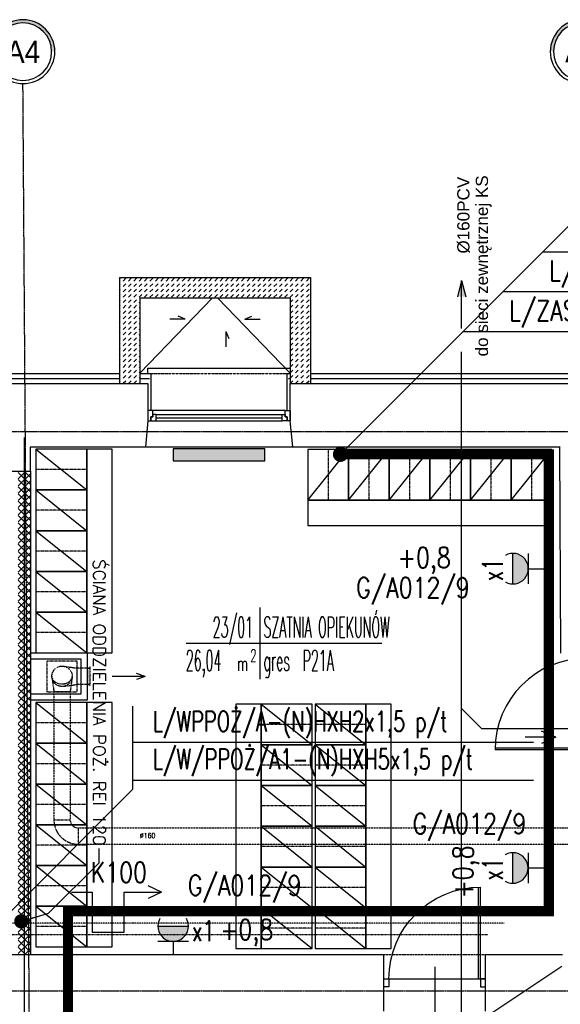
# Model space of a CAD drawing. Header units: inches. Extents: x -145354 to -97635, y 38777 to 78670.
# Tile 52 of 231: x -139729 to -139197, y 43678 to 44646. Entities that reach past the tile are written whole.
import ezdxf
from ezdxf.enums import TextEntityAlignment as Align

# ---------------------------------------------------------------- set-up
doc = ezdxf.new("R2010")
doc.units = ezdxf.units.IN
doc.header["$MEASUREMENT"] = 0
for name, pattern in [('CENTER', [2, 1.25, -0.25, 0.25, -0.25]), ('DASHDOT', [1, 0.5, -0.25, 0, -0.25]), ('DASHED', [0.75, 0.5, -0.25]), ('DASHED2', [0.375, 0.25, -0.125]), ('DIVIDE', [31.75, 12.7, -6.35, 0, -6.35, 0, -6.35])]:
    doc.linetypes.add(name, pattern=pattern)
doc.layers.get('0').update_dxf_attribs({"color": 101})
for name, color, linetype in [('beton_hatch', 145, 'Continuous'), ('Cieniutko', 8, 'Continuous'), ('Drz---drzwi', 5, 'Continuous'), ('E-OPIS_POM', 6, 'Continuous'), ('E35', 6, 'Continuous'), ('E50', 3, 'Continuous'), ('E50_kor', 3, 'Continuous'), ('E90_kor', 6, 'Continuous'), ('Ins-kan', 54, 'Continuous'), ('Ins-ppoz-opis', 240, 'Continuous'), ('Ins-went', 141, 'Continuous'), ('Ins-went-opis', 141, 'Continuous'), ('Mkd-odpływy', 7, 'Continuous'), ('Mks-podposadzkowa', 230, 'Continuous'), ('Mw-cr-rury', 160, 'DIVIDE'), ('Mw-wc-rury', 160, 'DASHDOT'), ('Okn---okna', 5, 'Continuous'), ('Os-osie glowne', 8, 'CENTER'), ('Os-osie-opis', 8, 'Continuous'), ('Sc-cegla pelna', 32, 'Continuous'), ('Sc-gk', 120, 'Continuous'), ('Sc-izolacja term-obrys', 132, 'Continuous'), ('Sc-izolacja term-styropian', 151, 'STYROPIAN-KA'), ('Sc-nad', 5, 'DASHED2'), ('Sc-nadproza kon', 5, 'DASHED2'), ('studzienki_widok', 52, 'Continuous'), ('W-otwor-strop', 126, 'Continuous'), ('Wyp-grzejniki', 56, 'Continuous'), ('Wyp-meble', 155, 'Continuous')]:
    doc.layers.add(name, color=color, linetype=linetype)
doc.layers.add('ha_sc_proj', color=251, linetype='Continuous', lineweight=13)
doc.styles.add('dwg_opis duży', font='ARIAL.TTF', dxfattribs={"width": 0.9})
doc.styles.add('KA wymiar', font='romans.shx', dxfattribs={"width": 0.6})
doc.styles.add('ROMANS', font='romans', dxfattribs={"width": 0.85})
doc.styles.add('TYTUL2', font='ARIAL.TTF')
doc.linetypes.add('BATTING', pattern='A,0.0001,-0.1,[134,ltypeshp.shx,S=0.1,R=0,X=-0.1,Y=0],-0.2,[134,ltypeshp.shx,S=0.1,R=180,X=0.1,Y=0],-0.1', length=0.4001)
doc.linetypes.add('STYROPIAN-KA', pattern='A,0.0001,-0.1,[135,ltypeshp.shx,S=0.1,R=0,X=-0.1,Y=0],0,[135,ltypeshp.shx,S=0.1,R=180,X=0.1,Y=0],-0.1', length=0.2001)
doc.linetypes.add('ZIGZAG', pattern='A,0.00254,-5.08,[131,ltypeshp.shx,S=5.08,R=0,X=-5.08,Y=0],-10.16,[131,ltypeshp.shx,S=5.08,R=180,X=5.08,Y=0],-5.08', length=20.32254)
doc.dimstyles.new('KA wymiar', dxfattribs={"dimscale": 50, "dimtxt": 0.23, "dimasz": 0.14, "dimexe": 0, "dimexo": 0, "dimgap": 0.08, "dimtad": 1, "dimdec": 1, "dimrnd": 0.5, "dimzin": 9, "dimdsep": 46, "dimtxsty": 'KA wymiar', "dimblk1": 'UKOS', "dimblk2": 'UKOS', "dimsah": 1, "dimcen": 0.2, "dimse1": 1, "dimse2": 1, "dimclrd": 256, "dimclre": 256, "dimclrt": 2, "dimadec": 3, "dimazin": 0, "dimtfac": 1, "dimtdec": 1, "dimtix": 1, "dimtmove": 2, "dimatfit": 3, "dimldrblk": 'DOT', "dimfxl": 0, "dimtolj": 1, "dimtzin": 9, "dimarcsym": 0})

# ---------------------------------------------------------------- blocks, each defined once
blk = doc.blocks.new('pow')
for p, q in [((0, 0.5229102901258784), (0, -0.5229102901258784)), ((-1.075294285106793, 0), (1.779711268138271, -1.13686837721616e-13))]:
    blk.add_line(p, q)
at = {"style": 'KA wymiar', "width": 0.6}
for s, height, p in [('2', 0.18, (-0.139230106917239, -0.269806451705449)), ('m', 0.21, (-0.3331997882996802, -0.4009838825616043))]:
    blk.add_text(s, height=height, dxfattribs=at).set_placement(p)
at = {"style": 'KA wymiar'}
for tag, width, p in [('01', 0.7, (-0.1310879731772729, 0.08442380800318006)), ('000.00', 0.6, (-0.3636004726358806, -0.4009838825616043))]:
    blk.add_attdef(tag, text='', height=0.3, dxfattribs=dict(at, width=width)).set_placement(p, align=Align.RIGHT)
blk.add_attdef('POMIESZCZENIE', (0.07092525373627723, 0.08442380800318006), '', height=0.3, dxfattribs=at)
at = {"style": 'KA wymiar', "width": 0.8}
blk.add_attdef('POSADZKA', (0.07092525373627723, -0.4009838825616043), '', height=0.3, dxfattribs=at)
blk = doc.blocks.new('G1')
at = {"layer": 'E35'}
blk.add_hatch(color=256, dxfattribs=at).paths.add_polyline_path([(10, 22.84693220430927), (-10, 22.84693220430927, 1)])
for p, q in [((-10, 22.84693220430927), (10, 22.84693220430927)), ((10.00000000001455, 12.84693220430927), (-9.999999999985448, 12.84693220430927))]:
    blk.add_line(p, q, dxfattribs=at)
blk.add_arc((0, 22.84693220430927), 10, 149.9999999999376, 30.00000000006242, dxfattribs=at)
at = {"layer": 'E50'}
blk.add_line((7.275957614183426e-12, 12.84693220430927), (0, 0), dxfattribs=at)
blk = doc.blocks.new('_kdfjgkfh')
at = {"linetype": 'Continuous'}
for p, q in [((40.00000000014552, 0), (0, 0)), ((0, 0), (0, -50)), ((0, -50), (40.00000000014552, 0)), ((40.00000000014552, -50), (40.00000000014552, 0)), ((0, -50), (40.00000000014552, -50))]:
    blk.add_line(p, q, dxfattribs=at)
at = {"linetype": 'DASHED', "ltscale": 0.2}
blk.add_line((20.00000000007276, 0), (20.00000000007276, -50), dxfattribs=at)
blk = doc.blocks.new('_0630_DRZWI_90')
at = {"ltscale": 7}
for p, q in [((5, 8), (5, 98)), ((6.799999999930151, 8), (6.799999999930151, 97.98199819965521))]:
    blk.add_line(p, q, dxfattribs=at)
at = {"ltscale": 25}
for p, q in [((50, 19.69999999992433), (50, -28.89999999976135)), ((5, 8), (0, 8)), ((0, 8), (5, 8)), ((0, 0), (0, 8)), ((5, 0), (0, 0)), ((5, 0), (0, 0)), ((95, 8), (5, 8)), ((5, 8), (5, 0)), ((95, 8), (95, 0)), ((100, 8), (95, 8)), ((95, 0), (100, 0)), ((95, 0), (100, 0)), ((100, 0), (100, 8))]:
    blk.add_line(p, q, dxfattribs=at)
at = {"ltscale": 7}
blk.add_arc((5, 8), 90, 0, 90, dxfattribs=at)
blk = doc.blocks.new('ramiak140')
at = {"layer": 'Okn---okna'}
for p, q in [((-10.00000000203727, 135.0000000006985), (-10.00000000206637, 4.999999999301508)), ((-6.000000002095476, 7.999999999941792), (-6.000000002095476, 132.0000000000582)), ((-3.000000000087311, 7.999999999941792), (-3.000000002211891, 132.0000000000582)), ((-2.008164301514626e-09, 7.999999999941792), (-2.037268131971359e-09, 132.0000000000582))]:
    blk.add_line(p, q, dxfattribs=at)
for points in [[(-10.00000000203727, 135.0000000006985), (-10.00000000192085, 140), (-1.920852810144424e-09, 140), (-2.037268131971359e-09, 137.0000000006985), (-4.000000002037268, 137.0000000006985), (-4.000000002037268, 135.0000000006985)], [(-6.000000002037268, 132.0000000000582), (-6.000000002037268, 135.0000000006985), (-4.000000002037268, 135.0000000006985), (-4.000000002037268, 137.0000000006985), (-2.037268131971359e-09, 137.0000000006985), (-2.037268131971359e-09, 135.0000000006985), (-2.037268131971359e-09, 132.0000000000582)], [(-10.00000000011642, 4.999999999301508), (-10, 0), (0, 0), (-5.820766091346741e-11, 2.999999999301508), (-4.000000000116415, 2.999999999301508), (-4.000000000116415, 4.999999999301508)], [(-6.000000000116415, 7.999999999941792), (-6.000000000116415, 4.999999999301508), (-4.000000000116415, 4.999999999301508), (-4.000000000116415, 2.999999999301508), (-5.820766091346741e-11, 2.999999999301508), (-1.164153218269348e-10, 4.999999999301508), (-5.820766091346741e-11, 7.999999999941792)]]:
    blk.add_lwpolyline(points, close=True, dxfattribs=at)
blk = doc.blocks.new('UKOS')
at = {"color": 1}
blk.add_line((0, 1), (0, -1), dxfattribs=at)
at = {"color": 8}
blk.add_line((1, 0), (-1, 0), dxfattribs=at)
at = {"color": 1, "const_width": 0.2}
blk.add_lwpolyline([(0.598759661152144, 0.598759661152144), (-0.598759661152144, -0.598759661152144)], dxfattribs=at)
blk = doc.blocks.new('_opis_osi_liczbowy')
blk.add_hatch(color=256).paths.add_polyline_path([(32.00000000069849, 32.00000000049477), (32.00000000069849, 28.80000000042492, -1), (32.00000000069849, -28.80000000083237), (32.00000000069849, -32.00000000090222, 1)])
for radius in [32.00000000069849, 28.80000000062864]:
    blk.add_circle((32.00000000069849, -2.037268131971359e-10), radius)
at = {"style": 'dwg_opis duży', "width": 0.9}
blk.add_attdef('AXNAMEH', text='', height=22.40000000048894, rotation=90, dxfattribs=at).set_placement((32.00000000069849, -2.037268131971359e-10), align=Align.MIDDLE_CENTER)
blk = doc.blocks.new('_vxkdjhgkljhkgjhk')
for q in [(14.01365349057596, 6.022442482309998), (30.23793542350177, 0)]:
    blk.add_line((0, 0), q)
blk = doc.blocks.new('0630_STRZAŁKA')
at = {"ltscale": 0.5}
for points in [[(0, 2.091837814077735e-11), (-3.029876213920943, -8.560130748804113)], [(0, 2.091837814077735e-11), (-7.275957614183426e-12, -32.43254493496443)], [(-7.275957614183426e-12, 2.091837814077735e-11), (3.029876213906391, -8.560130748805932)]]:
    blk.add_lwpolyline(points, dxfattribs=at)
blk = doc.blocks.new('G_90')
at = {"layer": 'Wyp-grzejniki'}
h = blk.add_hatch(dxfattribs=at)
h.set_pattern_fill('DOTS', color=256, scale=0.5, angle=90, style=0)
h.set_pattern_definition([(90, (-37823.93992433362, -77504.9091523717), (-0.79375, 0.396875), [0, -0.79375])])
h.paths.add_polyline_path([(90, -12), (90, 0), (0, 0), (0, -12)])
blk.add_lwpolyline([(0, 0), (0, -12), (90, -12), (90, 0)], close=True, dxfattribs=at)

msp = doc.modelspace()

# ---------------------------------------------------------------- hatches: boundary and pattern name
at = {"layer": 'beton_hatch'}
h = msp.add_hatch(dxfattribs=at)
h.set_pattern_fill('DASH', color=256, scale=30, angle=45, style=0)
h.set_pattern_definition([(45, (2490.512611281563, 0.3016847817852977), (4.440892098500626e-16, 5.303300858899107), [3.75, -3.75])])
h.paths.add_polyline_path([(-139534.3719271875, 44392.53397081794), (-139539.3719271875, 44392.53397081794), (-139539.3719271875, 44372.53397081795), (-139534.3719271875, 44372.53397081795)])
h.paths.add_polyline_path([(-139442.8719271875, 44392.53397081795), (-139534.3719271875, 44392.53397081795), (-139534.3719271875, 44372.53397081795), (-139462.8719271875, 44372.53397081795), (-139462.8719271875, 44288.46424105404), (-139442.8719271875, 44288.4642221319)])
h.paths.add_polyline_path([(-139539.3719271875, 44392.53397081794), (-139630.8719271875, 44392.53397081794), (-139630.8719271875, 44288.46441507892), (-139610.8719271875, 44288.46439569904), (-139610.8719271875, 44372.53397081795), (-139539.3719271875, 44372.53397081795)])
at = {"layer": 'E35'}
msp.add_hatch(color=256, dxfattribs=at).paths.add_polyline_path([(-139563.0473910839, 43754.79272964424), (-139593.0473910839, 43754.79272964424, 1)])
at = {"layer": 'ha_sc_proj', "linetype": 'Continuous', "ltscale": 10}
h = msp.add_hatch(dxfattribs=at)
h.set_pattern_fill('ANSI37', color=256, scale=40, angle=-1.272221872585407e-14, style=0)
h.set_pattern_definition([(44.99999999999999, (0.6130334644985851, 0), (-3.535533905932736, 3.535533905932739), []), (135, (0.6130334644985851, 0), (-3.535533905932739, -3.535533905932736), [])])
h.paths.add_polyline_path([(-139718.3719271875, 44202.13221321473), (-139730.3719271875, 44202.13221321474), (-139730.3719271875, 43727.15970301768), (-139718.3719271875, 43727.15970301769)])
at = {"layer": 'Mkd-odpływy'}
msp.add_hatch(color=256, dxfattribs=at).paths.add_polyline_path([(-139290.0770592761, 44373.4616937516), (-139298.4195058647, 44373.4616937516), (-139294.2482825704, 44389.50237588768)])

# ---------------------------------------------------------------- linework, layer by layer
at = {"layer": 'Cieniutko', "linetype": 'Continuous'}
for p, q in [((-139539.3719271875, 44372.53397081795), (-139610.8719271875, 44298.461611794)), ((-139534.3719271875, 44372.53397081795), (-139462.8719271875, 44298.46116914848))]:
    msp.add_line(p, q, dxfattribs=at)
at = {"layer": 'E35'}
for p, q in [((-138799.31027066, 44417.44472594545), (-139214.6360654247, 44417.4447259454)), ((-138799.31027066, 44378.1938406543), (-139253.8869507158, 44378.19384065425)), ((-138838.5611559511, 44338.94295536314), (-139293.137836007, 44338.94295536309)), ((-139223.6009205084, 43935.28821315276), (-139617.7430180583, 43935.2882131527)), ((-139223.6009205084, 43898.06496431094), (-139617.7430180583, 43898.06496431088)), ((-139617.7430180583, 43889.40374440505), (-139757.2999912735, 43749.8467711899)), ((-139593.0473910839, 43754.79272964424), (-139563.0473910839, 43754.79272964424)), ((-139563.0473910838, 43739.79272964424), (-139593.0473910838, 43739.79272964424)), ((-139361.4013191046, 43605.50126096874), (-139195.5888469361, 43715.41707901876))]:
    msp.add_line(p, q, dxfattribs=at)
at = {"layer": 'E35', "linetype": 'Continuous'}
msp.add_line((-139617.7430180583, 43889.40374440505), (-139617.7430180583, 43971.00464887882), dxfattribs=at)
at = {"layer": 'E35'}
msp.add_arc((-139578.0473910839, 43754.79272964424), 15, 149.9999999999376, 30.00000000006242, dxfattribs=at)
at = {"layer": 'E50'}
msp.add_line((-139578.0473910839, 43739.79272964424), (-139578.0473910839, 43727.15998058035), dxfattribs=at)
at = {"layer": 'E50_kor', "const_width": 7.5}
msp.add_lwpolyline([(-139417.1649862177, 44218.66580515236, 1), (-139409.6649862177, 44218.66580515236, 1)], format="xyb", close=True, dxfattribs=at)
at = {"layer": 'E50_kor', "const_width": 10}
msp.add_lwpolyline([(-139681.3908781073, 43660.11169236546), (-139681.3908781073, 43769.51122924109), (-139208.5295139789, 43769.51122924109), (-139208.5295139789, 44218.66580515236), (-139413.4149862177, 44218.66580515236)], dxfattribs=at)
at = {"layer": 'E90_kor'}
msp.add_line((-139136.1342948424, 44495.94649652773), (-139413.4149862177, 44218.66580515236), dxfattribs=at)
at = {"layer": 'E90_kor', "ltscale": 15}
for p, q in [((-139589.3564767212, 43788.35178156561), (-139602.5206713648, 43794.59182548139)), ((-139589.3564767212, 43788.35178156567), (-139602.5206713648, 43782.11173764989))]:
    msp.add_line(p, q, dxfattribs=at)
msp.add_lwpolyline([(-139678.10391178, 43788.35178156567), (-139657.7786077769, 43788.35178156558), (-139657.7786077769, 43748.94344156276), (-139626.1651481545, 43748.9434415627), (-139626.1651481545, 43788.35178156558), (-139589.3564767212, 43788.35178156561)], dxfattribs=at)
at = {"layer": 'Ins-ppoz-opis', "linetype": 'ZIGZAG', "ltscale": 0.025}
msp.add_line((-139724.4778858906, 44235.24563778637), (-139724.4778858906, 43631.16073371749), dxfattribs=at)
at = {"layer": 'Ins-went', "linetype": 'DASHED', "ltscale": 0.2}
for p, q in [((-139685.9248614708, 44010.35948912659), (-139672.3095736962, 44008.45582454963)), ((-139672.3095736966, 43992.45582454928), (-139672.3095736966, 44008.45582454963)), ((-139659.8719271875, 44008.45582454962), (-139672.3095736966, 44008.45582454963)), ((-139661.8719271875, 43992.45582454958), (-139661.8719271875, 44008.45582454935)), ((-139661.8719271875, 44008.45582454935), (-139659.8719271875, 44008.45582454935)), ((-139659.8719271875, 44010.20582454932), (-139659.8719271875, 43990.7058245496)), ((-139697.2132382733, 43999.07111232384), (-139695.3095736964, 43985.45582454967)), ((-139677.4059091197, 43999.07111232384), (-139679.3095736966, 43985.45582454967)), ((-139695.3095736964, 43985.45582454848), (-139679.3095736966, 43985.45582454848)), ((-139685.9248614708, 43990.55215997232), (-139672.3095736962, 43992.45582454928)), ((-139659.8719271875, 43992.45582454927), (-139672.3095736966, 43992.45582454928)), ((-139661.8719271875, 43992.45582454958), (-139659.8719271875, 43992.45582454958)), ((-139695.3095736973, 43859.3758557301, -1.999999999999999), (-139679.309573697, 43859.3758557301, -1.999999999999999)), ((-139671.3095736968, 43851.37585572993, -1.999999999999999), (-139671.3095736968, 43835.37585572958, -1.999999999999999))]:
    msp.add_line(p, q, dxfattribs=at)
at = {"layer": 'Ins-went', "linetype": 'DASHED', "ltscale": 0.5}
for p, q in [((-139695.3095736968, 43985.45582454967), (-139695.3095736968, 43859.37585573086)), ((-139679.309573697, 43985.45582454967), (-139679.309573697, 43859.37585573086)), ((-139671.3095736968, 43851.37585572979, -1.999999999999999), (-139081.5420696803, 43851.37585572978, -1.999999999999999)), ((-139671.3095736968, 43835.37585572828, -1.999999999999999), (-139081.5420696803, 43835.37585572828, -1.999999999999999))]:
    msp.add_line(p, q, dxfattribs=at)
at = {"layer": 'Ins-went', "linetype": 'DASHED', "ltscale": 0.2}
msp.add_circle((-139687.3095736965, 44000.45582454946), 10.00000000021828, dxfattribs=at)
at = {"layer": 'Ins-went', "linetype": 'DASHED', "ltscale": 0.5}
msp.add_arc((-139671.3095736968, 43859.3758557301, -1.999999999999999), 24.00000000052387, 180, 270, dxfattribs=at)
at = {"layer": 'Ins-went', "linetype": 'DASHED', "ltscale": 0.2}
msp.add_arc((-139671.3095736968, 43859.3758557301, -1.999999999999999), 8.000000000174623, 180, 270, dxfattribs=at)
msp.add_ellipse((-139687.3095736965, 44000.45582454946), major_axis=(9.99999999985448, -1.836970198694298e-15), ratio=0.75, start_param=3.141592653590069, end_param=6.283185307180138, dxfattribs=at)
at = {"layer": 'Mkd-odpływy'}
for p, q in [((-139294.2482825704, 44389.50237588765), (-139298.4195058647, 44373.46169375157)), ((-139294.2482825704, 44342.27388404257), (-139294.2482825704, 44389.50237588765)), ((-139294.2482825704, 44389.50237588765), (-139290.0770592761, 44373.46169375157))]:
    msp.add_line(p, q, dxfattribs=at)
at = {"layer": 'Mks-podposadzkowa'}
for p, q in [((-139294.2482825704, 41443.80049195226), (-139294.2482825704, 44319.47315994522)), ((-139274.6496125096, 43949.28482649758), (-139294.2482825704, 43968.88349655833)), ((-139274.6496125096, 43949.28482649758), (-138918.7811078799, 43949.28482649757))]:
    msp.add_line(p, q, dxfattribs=at)
at = {"layer": 'Mw-cr-rury', "ltscale": 0.03}
msp.add_line((-139252.4647046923, 43757.86084028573), (-141699.4415727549, 43757.86084028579), dxfattribs=at)
at = {"layer": 'Mw-wc-rury'}
msp.add_line((-139268.385658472, 43746.31230947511), (-141714.7522088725, 43746.31230947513), dxfattribs=at)
at = {"layer": 'Okn---okna'}
for p, q in [((-139602.8719368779, 44298.16216162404), (-139602.8719368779, 44303.16216162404)), ((-139602.8719368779, 44303.16216162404), (-139462.8719368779, 44303.16216162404)), ((-139462.8719368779, 44303.16216162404), (-139462.8719368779, 44298.16216162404)), ((-139605.3719271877, 44226.13276461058), (-139460.3719271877, 44226.09369306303))]:
    msp.add_line(p, q, dxfattribs=at)
at = {"layer": 'Os-osie glowne'}
msp.add_line((-139697.3635001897, 40431.75747251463), (-139725.7646991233, 44583.07407188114), dxfattribs=at)
for points in [[(-143378.7692031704, 44241.15954098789), (-138190.2528605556, 44241.15954098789)], [(-143378.7692031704, 43691.15954098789), (-138190.2528605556, 43691.15954098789)]]:
    msp.add_lwpolyline(points, dxfattribs=at)
at = {"layer": 'Sc-cegla pelna'}
for p, q in [((-139718.3719271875, 44202.13221321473), (-139718.3719271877, 44226.13276461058)), ((-139718.3719271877, 44226.13276461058), (-139605.3719271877, 44226.13276461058)), ((-139460.3719271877, 44226.09369306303), (-139197.7697885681, 44226.13257714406)), ((-139196.6528298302, 44023.16480701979), (-139197.7699387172, 44226.1598614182)), ((-139944.3719271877, 44202.16073368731), (-139718.3719271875, 44202.13221321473)), ((-139730.3719271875, 44202.13221321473), (-139718.3719271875, 44202.13221321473)), ((-139718.3719271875, 44202.13221321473), (-139718.3719271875, 43727.15970301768)), ((-139981.6289543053, 43727.15918455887), (-139370.8037235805, 43727.16038751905)), ((-139730.3719271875, 43727.15970301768), (-139718.3719271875, 43727.15970301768)), ((-139370.8037235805, 43671.16073372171), (-139370.8037235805, 43727.16038751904)), ((-139270.8037235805, 43727.1605844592), (-139194.9820553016, 43727.16073378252)), ((-139270.8037235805, 43671.16073372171), (-139270.8037235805, 43727.1605844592))]:
    msp.add_line(p, q, dxfattribs=at)
for points in [[(-140287.4980235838, 44288.16092632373), (-139602.871927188, 44288.16026356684)], [(-139602.871927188, 44288.16026356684), (-139602.871927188, 44251.61625392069), (-139602.871927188, 44251.61625392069), (-139605.3719271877, 44226.13276461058)], [(-139460.3719271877, 44226.09369306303), (-139462.8719271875, 44251.64281668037), (-139462.8719271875, 44251.64281668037), (-139462.8719271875, 44288.16012048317), (-139015.7659023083, 44288.1595919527)]]:
    msp.add_lwpolyline(points, dxfattribs=at)
at = {"layer": 'Sc-gk'}
for p, q in [((-139662.3719271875, 44023.15970301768), (-139718.3719271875, 44023.15970301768)), ((-139662.3719271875, 43977.15970301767), (-139662.3719271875, 44023.15970301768)), ((-139668.3719271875, 44017.15970301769), (-139718.3719271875, 44017.15970301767)), ((-139668.3719271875, 43983.15970301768), (-139668.3719271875, 44017.15970301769)), ((-139718.3719271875, 43983.15970301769), (-139668.3719271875, 43983.15970301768)), ((-139718.3719271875, 43977.15970301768), (-139662.3719271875, 43977.15970301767))]:
    msp.add_line(p, q, dxfattribs=at)
at = {"layer": 'Sc-izolacja term-obrys'}
for points in [[(-140264.8081433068, 44298.16090435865), (-139630.8719271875, 44298.16029067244)], [(-139610.8719271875, 44298.1602713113), (-139599.871927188, 44298.16026066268), (-139599.871927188, 44261.61625392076)], [(-139465.8719271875, 44261.61625392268), (-139465.8719271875, 44298.16012402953), (-139462.8719271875, 44298.16012048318)], [(-139442.8719271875, 44298.1600968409), (-139043.7659023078, 44298.15962505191)]]:
    msp.add_lwpolyline(points, dxfattribs=at)
at = {"layer": 'Sc-izolacja term-styropian', "linetype": 'BATTING', "ltscale": 1.2}
for p, q in [((-139610.8719271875, 44293.16029581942), (-139601.4560877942, 44293.16029581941)), ((-139464.4560877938, 44293.15962741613), (-139462.8719271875, 44293.15962741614))]:
    msp.add_line(p, q, dxfattribs=at)
at = {"layer": 'Sc-izolacja term-styropian', "linetype": 'BATTING', "ltscale": 0.25}
for points in [[(-140264.8081433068, 44293.16090435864), (-139630.8719271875, 44293.16029067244)], [(-139442.8719271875, 44293.16009684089), (-139043.7659023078, 44293.15962505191)]]:
    msp.add_lwpolyline(points, dxfattribs=at)
at = {"layer": 'Sc-nad', "ltscale": 4}
msp.add_line((-139370.8037235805, 43727.16038751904), (-139270.8037235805, 43727.1605844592), dxfattribs=at)
at = {"layer": 'Sc-nadproza kon', "linetype": 'DASHDOT', "ltscale": 0.5}
msp.add_line((-139599.871927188, 44298.16026066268), (-139465.8719271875, 44298.16012402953), dxfattribs=at)
at = {"layer": 'studzienki_widok'}
for p, q in [((-139630.8719271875, 44392.53397081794), (-139442.8719271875, 44392.53397081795)), ((-139630.8719271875, 44392.53397081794), (-139630.8719271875, 44288.46441507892)), ((-139442.8719271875, 44392.53397081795), (-139442.8719271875, 44288.16009684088)), ((-139610.8719271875, 44372.53397081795), (-139462.8719271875, 44372.53397081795)), ((-139610.8719271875, 44372.53397081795), (-139610.8719271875, 44288.46439569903)), ((-139462.8719271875, 44372.53397081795), (-139462.8719271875, 44288.16012048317))]:
    msp.add_line(p, q, dxfattribs=at)
at = {"layer": 'W-otwor-strop', "linetype": 'DASHED2', "ltscale": 0.3}
msp.add_lwpolyline([(-139702.3719271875, 43985.15970301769), (-139672.3719271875, 43985.15970301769), (-139672.3719271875, 44015.15970301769), (-139702.3719271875, 44015.15970301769)], close=True, dxfattribs=at)
at = {"layer": 'Wyp-meble'}
for points in [[(-139638.0218074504, 44223.56160389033), (-139663.0218074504, 44223.56160389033), (-139663.0218074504, 44023.56160388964), (-139638.0218074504, 44023.56160388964)], [(-139445.4269068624, 44173.50493667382), (-139445.4269068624, 44148.50493667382), (-139205.4269068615, 44148.50493667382), (-139205.4269068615, 44173.50493667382)], [(-139638.0218074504, 43974.56160388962), (-139663.0218074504, 43974.56160388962), (-139663.0218074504, 43734.56160388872), (-139638.0218074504, 43734.56160388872)], [(-139491.4528522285, 43973.00414014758), (-139516.4528522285, 43973.00414014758), (-139516.4528522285, 43733.00414014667), (-139491.4528522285, 43733.00414014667)], [(-139363.4528522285, 43973.00414014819), (-139388.4528522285, 43973.00414014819), (-139388.4528522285, 43733.00414014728), (-139363.4528522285, 43733.00414014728)]]:
    msp.add_lwpolyline(points, close=True, dxfattribs=at)

# ---------------------------------------------------------------- block references
at = {"layer": 'Cieniutko', "linetype": 'Continuous', "yscale": 0.5, "zscale": 0.5}
for p, xscale in [((-139566.0991755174, 44351.3506126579), -0.5), ((-139507.6446788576, 44351.3506126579), 0.5)]:
    msp.add_blockref('_vxkdjhgkljhkgjhk', p, dxfattribs=dict(at, xscale=xscale))
at = {"layer": 'Cieniutko', "linetype": 'Continuous', "xscale": 0.5, "yscale": 0.5, "zscale": 0.5, "rotation": 270}
msp.add_blockref('_vxkdjhgkljhkgjhk', (-139526.352954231, 44339.38237102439), dxfattribs=at)
at = {"layer": 'Drz---drzwi', "rotation": 90}
msp.add_blockref('_0630_DRZWI_90', (-139163.3620585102, 43923.1648070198), dxfattribs=at)
at = {"layer": 'Drz---drzwi', "xscale": -1}
msp.add_blockref('_0630_DRZWI_90', (-139270.8037235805, 43695.16065909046), dxfattribs=at)
at = {"layer": 'E-OPIS_POM'}
ref = msp.add_blockref('pow', (-139492.8089900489, 44032.8794422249), dxfattribs=dict(at, xscale=67.5, yscale=67.5, zscale=67.5))
ref.add_attrib('000.00', '26,04', dxfattribs={"layer": '0', "height": 20.25000000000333, "style": 'KA wymiar', "width": 0.4483744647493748}).set_placement((-139530.5568585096, 44005.81303015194), align=Align.RIGHT)
ref.add_attrib('01', '23/01', dxfattribs={"layer": '0', "height": 20.25000000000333, "style": 'KA wymiar', "width": 0.4483744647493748}).set_placement((-139499.421346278, 44038.57804926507), align=Align.RIGHT)
ref.add_attrib('POMIESZCZENIE', 'SZATNIA OPIEKUNÓW', (-139489.2313693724, 44038.57804926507), dxfattribs={"layer": '0', "height": 20.25000000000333, "style": 'KA wymiar', "width": 0.4483744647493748})
ref.add_attrib('POSADZKA', 'gres  P21A', (-139489.2313693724, 44005.81303015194), dxfattribs={"layer": '0', "height": 20.25000000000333, "style": 'KA wymiar', "width": 0.4483744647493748})
at = {"layer": 'E35', "xscale": 1.5, "yscale": 1.5, "zscale": 1.5, "rotation": 90}
for p in [(-139209.5014512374, 44106.21978222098), (-139209.5482226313, 43812.04844547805)]:
    msp.add_blockref('G1', p, dxfattribs=at)
at = {"layer": 'Ins-went', "linetype": 'DASHED', "ltscale": 0.6, "xscale": -1}
msp.add_blockref('_vxkdjhgkljhkgjhk', (-139201.6111455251, 43940.52979244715), dxfattribs=at)
at = {"layer": 'Ins-went', "linetype": 'DASHED', "ltscale": 0.6, "rotation": 180}
msp.add_blockref('_vxkdjhgkljhkgjhk', (-139201.6111455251, 43940.52979244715), dxfattribs=at)
at = {"layer": 'Ins-went-opis', "rotation": 270}
msp.add_blockref('0630_STRZAŁKA', (-139605.5424606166, 44000.15970296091, -1.999999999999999), dxfattribs=at)
at = {"layer": 'Okn---okna', "rotation": 270}
msp.add_blockref('ramiak140', (-139602.871927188, 44251.61625392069), dxfattribs=at)
at = {"layer": 'Os-osie-opis'}
ref = msp.add_blockref('_opis_osi_liczbowy', (-139725.7639349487, 44582.95968419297), dxfattribs=dict(at, xscale=-0.9799999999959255, yscale=0.9799999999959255, zscale=0.9799999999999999, rotation=270))
ref.add_attrib('AXNAMEH', 'A4', dxfattribs={"layer": '0', "height": 21.95200000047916, "style": 'dwg_opis duży', "width": 0.9}).set_placement((-139725.6156915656, 44614.30471011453), align=Align.MIDDLE_CENTER)
ref = msp.add_blockref('_opis_osi_liczbowy', (-139175.7524260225, 44583.07407188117), dxfattribs=dict(at, xscale=-0.9799999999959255, yscale=0.9799999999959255, zscale=0.9799999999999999, rotation=270))
ref.add_attrib('AXNAMEH', 'A5', dxfattribs={"layer": '0', "height": 21.95200000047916, "style": 'dwg_opis duży', "width": 0.9}).set_placement((-139175.6041826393, 44614.79344978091), align=Align.MIDDLE_CENTER)
at = {"layer": 'Wyp-grzejniki'}
msp.add_blockref('G_90', (-139577.8719271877, 44224.1132288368), dxfattribs=at)
at = {"layer": 'Wyp-meble', "rotation": 270}
for p in [(-139663.0218074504, 44223.56160389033), (-139663.0218074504, 44183.56160389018), (-139663.0218074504, 44143.56160389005), (-139663.0218074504, 44103.56160388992), (-139663.0218074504, 44063.56160388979), (-139663.0218074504, 43974.56160388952), (-139441.4528522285, 43973.00414014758), (-139388.4528522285, 43973.00414014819), (-139663.0218074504, 43934.56160388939), (-139441.4528522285, 43933.00414014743), (-139388.4528522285, 43933.00414014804), (-139663.0218074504, 43894.56160388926), (-139441.4528522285, 43893.00414014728), (-139388.4528522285, 43893.0041401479), (-139663.0218074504, 43854.56160388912), (-139441.4528522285, 43853.00414014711), (-139388.4528522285, 43853.00414014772), (-139663.0218074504, 43814.56160388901), (-139441.4528522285, 43813.00414014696), (-139388.4528522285, 43813.00414014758), (-139663.0218074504, 43774.56160388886), (-139441.4528522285, 43773.00414014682), (-139388.4528522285, 43773.00414014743)]:
    msp.add_blockref('_kdfjgkfh', p, dxfattribs=at)
at = {"layer": 'Wyp-meble'}
for p in [(-139445.4269068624, 44223.50493667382), (-139405.4269068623, 44223.50493667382), (-139365.4269068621, 44223.50493667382), (-139325.4269068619, 44223.50493667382), (-139285.4269068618, 44223.50493667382), (-139245.4269068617, 44223.50493667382)]:
    msp.add_blockref('_kdfjgkfh', p, dxfattribs=at)

# ---------------------------------------------------------------- texts
at = {"layer": 'E35', "style": 'ROMANS'}
for s, width, p in [('L/ZASIL.CERT/1-(N)HXH3x2,5/E90', 0.8, (-139208.4401851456, 44389.1437531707)), ('L/ZASIL.CERT/2-(N)HXH3x2,5/E90', 0.8, (-139247.6910704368, 44349.89286787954)), ('L/WPPOŻ/A-(N)HXH2x1,5 p/t', 0.7, (-139598.1952910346, 43946.23812566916)), ('L/W/PPOŻ/A1-(N)HXH5x1,5 p/t', 0.7, (-139598.1952910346, 43909.01487682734))]:
    msp.add_text(s, height=20, dxfattribs=dict(at, width=width)).set_placement(p)
at = {"layer": 'E35', "style": 'ROMANS', "width": 0.8}
for s, p in [('+0,8', (-139331.0238795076, 44114.14414664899)), ('G/A012/9', (-139342.1755602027, 44086.18464729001)), ('G/A012/9', (-139286.6664590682, 43854.07374666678)), ('G/A012/9', (-139507.6957084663, 43793.4857782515))]:
    msp.add_text(s, height=20, dxfattribs=at).set_placement(p, align=Align.MIDDLE)
at = {"layer": 'E35', "style": 'ROMANS'}
for s, rotation, width, p in [('x1', 90, 0.7, (-139263.8557444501, 44105.28837650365)), ('+0,8', 90, 0.8, (-139289.9689422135, 43808.25872167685)), ('x1', 90, 0.7, (-139263.902515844, 43811.11703976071)), ('x1', 359.9999999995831, 0.7, (-139548.2667391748, 43750.2400387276)), ('+0,8', 359.9999999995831, 0.8, (-139505.6706775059, 43748.38667413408))]:
    msp.add_text(s, height=20, rotation=rotation, dxfattribs=dict(at, width=width)).set_placement(p, align=Align.MIDDLE)
at = {"layer": 'E90_kor', "ltscale": 15, "style": 'ROMANS', "width": 0.8}
msp.add_text('K100', height=19.99999999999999, dxfattribs=at).set_placement((-139659.2413490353, 43797.67699273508))
at = {"layer": 'Ins-kan', "style": 'TYTUL2'}
for s, p in [('do sieci zewnętrznej KS', (-139268.3376287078, 44314.84853709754, -1.800966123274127e-09)), ('%%C160PCV', (-139286.5896378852, 44415.9245020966, -1.798060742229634e-09))]:
    msp.add_text(s, height=12, rotation=90, dxfattribs=at).set_placement(p)
at = {"layer": 'Ins-ppoz-opis', "linetype": 'ZIGZAG', "ltscale": 0.038, "insert": (-139650.6397811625, 43834.07171198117), "char_height": 12, "width": 330.399661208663, "attachment_point": 6, "rotation": 270, "line_spacing_factor": 0.3333333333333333}
msp.add_mtext('{\\Fromans|c238;ŚCIANA ODDZIELENIA POŻ. REI 120}', dxfattribs=at)
at = {"layer": 'Ins-went', "style": 'ROMANS', "width": 0.85}
msp.add_text('%%C160', height=5, dxfattribs=at).set_placement((-139610.858626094, 43841.38884567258, -2.00000000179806))

# ---------------------------------------------------------------- leaders
at = {"layer": 'Ins-ppoz-opis', "ltscale": 0.038, "annotation_type": 0, "has_hookline": 1, "hookline_direction": 1, "text_width": 320.5714285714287, "horizontal_direction": (-1.836909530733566e-16, -1, 0)}
msp.add_leader([(-139727.3749778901, 43759.59953218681), (-139700.5306678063, 43767.72513738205), (-139650.6397811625, 43817.24160276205), (-139650.6397811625, 43831.24160276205)], dimstyle='KA wymiar', override={"dimscale": 100, "dimgap": 0.0001, "dimtad": 0, "dimdec": 2, "dimtdec": 2}, dxfattribs=at)

doc.saveas('drawing.dxf')
